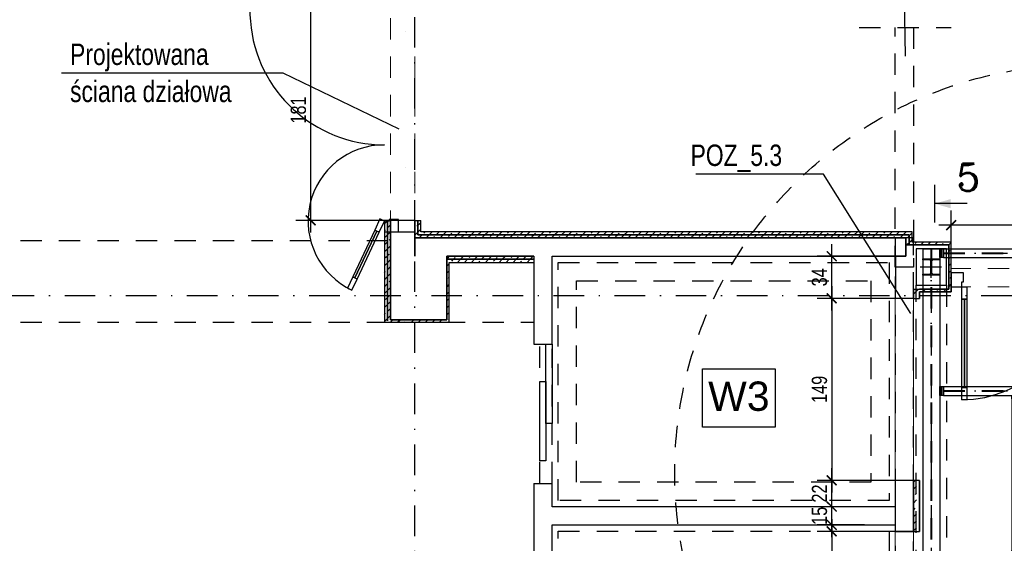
# Model space of a CAD drawing. Header units: metres. Extents: x -1979 to 4221, y -1333 to 1683.
# Tile 7 of 17: x -408 to 397, y 115 to 544. Entities that reach past the tile are written whole.
import ezdxf
from ezdxf.enums import TextEntityAlignment as Align

# ---------------------------------------------------------------- set-up
doc = ezdxf.new("R2010")
doc.units = ezdxf.units.M
doc.header["$LTSCALE"] = 50
doc.header["$MEASUREMENT"] = 0
for name, pattern in [('DO', [1, 0.5, -0.24, 0.02, -0.24]), ('DP', [0.63, 0.35, -0.28]), ('MO', [0.7, 0.35, -0.17, 0.01, -0.17])]:
    doc.linetypes.add(name, pattern=pattern)
for name, color, linetype in [('A_opis', 7, 'Continuous'), ('A_ściany', 7, 'Continuous'), ('A_ściany proj', 7, 'Continuous'), ('BS_lpd', 1, 'DP'), ('BS_odn', 1, 'Continuous'), ('BS_osm', 1, 'MO'), ('BS_prg', 3, 'Continuous'), ('BS_txc', 1, 'Continuous'), ('BZ_odn', 1, 'Continuous'), ('BZ_osd', 1, 'DO'), ('BZ_txg', 3, 'Continuous'), ('BZ_txs', 2, 'Continuous'), ('BZ_wis', 2, 'Continuous'), ('BZ_wym', 1, 'Continuous'), ('K3_projektowane nadproza', 150, 'DP'), ('k3_projektowane sciany', 2, 'Continuous'), ('k3_sciany istn', 1, 'DP')]:
    doc.layers.add(name, color=color, linetype=linetype)
doc.layers.add('OTWORY', color=6, linetype='Continuous', lineweight=30)
doc.styles.add('BIKTS', font='bikromsw.shx', dxfattribs={"width": 0.85})
doc.styles.add('BIKWYM', font='bikromsw.shx', dxfattribs={"width": 0.8})
doc.styles.add('GENERATED_STYLE_1', font='arial.ttf')
doc.styles.add('ROMANC', font='ROMANC.SHX', dxfattribs={"width": 0.9})
doc.dimstyles.new('BS_BGR_50', dxfattribs={"dimscale": 0.5, "dimtxt": 25, "dimasz": 1.666667, "dimexe": 0, "dimexo": 0, "dimgap": 0, "dimtad": 0, "dimdec": 1, "dimrnd": 0.5, "dimzin": 9, "dimdsep": 46, "dimtxsty": 'BIKWYM', "dimblk": 'NONE', "dimcen": 0, "dimse1": 1, "dimse2": 1, "dimclrd": 256, "dimclre": 256, "dimclrt": 7, "dimadec": 0, "dimazin": 0, "dimtfac": 0.033333, "dimtdec": 1, "dimtmove": 0, "dimatfit": 3, "dimldrblk": 'NONE', "dimfxl": 1, "dimtvp": 0.8, "dimtolj": 1, "dimarcsym": 0})
doc.dimstyles.new('BZ_BGR_50', dxfattribs={"dimscale": 0.5, "dimtxt": 25, "dimasz": 1.666667, "dimexe": 0, "dimexo": 0, "dimgap": 0, "dimtad": 0, "dimdec": 1, "dimrnd": 0.5, "dimzin": 9, "dimdsep": 46, "dimtxsty": 'BIKWYM', "dimblk": 'NONE', "dimcen": 0, "dimse1": 1, "dimse2": 1, "dimclrd": 256, "dimclre": 256, "dimclrt": 7, "dimadec": 0, "dimazin": 0, "dimtfac": 0.033333, "dimtdec": 1, "dimtmove": 0, "dimatfit": 3, "dimldrblk": 'NONE', "dimfxl": 1, "dimtvp": 0.8, "dimtolj": 1, "dimarcsym": 0})
doc.dimstyles.new('BZ_BGR_50_25', dxfattribs={"dimscale": 0.5, "dimtxt": 25, "dimasz": 1.666667, "dimexe": 0, "dimexo": 0, "dimgap": 0, "dimtad": 0, "dimdec": 1, "dimlfac": 0.5, "dimrnd": 0.5, "dimzin": 9, "dimdsep": 46, "dimtxsty": 'BIKWYM', "dimblk": 'NONE', "dimcen": 0, "dimse1": 1, "dimse2": 1, "dimclrd": 256, "dimclre": 256, "dimclrt": 7, "dimadec": 0, "dimazin": 0, "dimtfac": 0.033333, "dimtdec": 1, "dimtmove": 0, "dimatfit": 3, "dimldrblk": 'NONE', "dimfxl": 1, "dimtvp": 0.8, "dimtolj": 1, "dimarcsym": 0})
doc.dimstyles.new('BZ_KP_50', dxfattribs={"dimscale": 0.5, "dimtxt": 25, "dimasz": 16, "dimexe": 24, "dimexo": 0, "dimgap": 0, "dimtad": 0, "dimdec": 1, "dimrnd": 0.5, "dimzin": 9, "dimdsep": 46, "dimtxsty": 'BIKWYM', "dimblk": 'ARCHTICK', "dimblk1": 'ARCHTICK', "dimblk2": 'WYM-KP', "dimcen": 0, "dimdle": 20, "dimclrd": 256, "dimclre": 256, "dimclrt": 7, "dimadec": 0, "dimazin": 0, "dimtfac": 0.033333, "dimtdec": 1, "dimtmove": 0, "dimatfit": 3, "dimfxl": 1, "dimtvp": 0.8, "dimtfillclr": 256, "dimtolj": 1, "dimarcsym": 0})
pattern_1 = [(45, (-17837.8374, -4133.229), (-5.7024626, 5.7024626), []), (45, (-17832.135, -4133.229), (-5.7024626, 5.7024626), [4.0323, -2.0161])]
pattern_2 = [(45, (-17837.8374, -4133.229), (-5.7024626, 5.7024626), []), (45, (-17832.135, -4133.229), (-5.7024626, 5.7024626), [4.0323, -2.0161])]

# ---------------------------------------------------------------- blocks, each defined once
blk = doc.blocks.new('ARROWHEAD_4')
at = {"color": 0, "linetype": 'Continuous', "lineweight": 0}
blk.add_line((0, 0), (-1, 0), dxfattribs=at)
at = {"color": 0, "linetype": 'Continuous', "lineweight": 0, "flags": 128}
blk.add_lwpolyline([(-1, 0.2679), (0, 0), (-1, -0.2679)], close=True, dxfattribs=at)
blk = doc.blocks.new('_ArchTick')
at = {"color": 0, "linetype": 'ByBlock', "const_width": 0.15}
blk.add_lwpolyline([(-0.5, -0.5), (0.5, 0.5)], dxfattribs=at)
blk = doc.blocks.new('*D214')
at = {"layer": 'BZ_wym', "lineweight": -2}
for p, q in [((353.98, 361.42), (353.98, 387.51)), ((558.98, 339.97), (558.98, 387.51)), ((568.98, 375.51), (343.98, 375.51))]:
    blk.add_line(p, q, dxfattribs=at)
at = {"layer": 'DEFPOINTS', "color": 0}
for p in [(353.98, 375.51), (353.98, 361.42), (558.98, 339.97)]:
    blk.add_point(p, dxfattribs=at)
at = {"layer": 'BZ_wym', "lineweight": -2, "xscale": 8, "yscale": 8, "zscale": 8, "rotation": 180}
blk.add_blockref('_ArchTick', (353.98, 375.51), dxfattribs=at)
at = {"layer": 'BZ_wym', "lineweight": -2, "xscale": 8, "yscale": 8, "zscale": 8}
blk.add_blockref('_ArchTick', (558.98, 375.51), dxfattribs=at)
at = {"layer": 'BZ_wym', "color": 7, "insert": (456.48, 385.51), "char_height": 12.5, "attachment_point": 5, "style": 'BIKWYM'}
blk.add_mtext('\\A1;205', dxfattribs=at)
blk = doc.blocks.new('WYM-KP')
blk.add_hatch(color=256).paths.add_polyline_path([(-3, 0, 1), (3, 0, 1)])
blk.add_circle((0, 0), 3)
blk = doc.blocks.new('_None')
blk = doc.blocks.new('*D218')
at = {"layer": 'BZ_wym', "lineweight": -2}
for p, q in [((-170.18, 570.02), (-170.18, 369.41)), ((-109.87, 560.02), (-182.18, 560.02)), ((-109.87, 379.41), (-182.18, 379.41))]:
    blk.add_line(p, q, dxfattribs=at)
at = {"layer": 'DEFPOINTS', "color": 0}
for p in [(-109.87, 560.02), (-170.18, 379.41), (-109.87, 379.41)]:
    blk.add_point(p, dxfattribs=at)
at = {"layer": 'BZ_wym', "lineweight": -2, "xscale": 8, "yscale": 8, "zscale": 8}
for p, rotation in [((-170.18, 560.02), 90), ((-170.18, 379.41), 270)]:
    blk.add_blockref('_ArchTick', p, dxfattribs=dict(at, rotation=rotation))
at = {"layer": 'BZ_wym', "color": 7, "insert": (-180.18, 469.72), "char_height": 12.5, "attachment_point": 5, "rotation": 90, "style": 'BIKWYM'}
blk.add_mtext('\\A1;181', dxfattribs=at)
blk = doc.blocks.new('ST2')
blk.add_line((13.77, 0), (0, 0))
blk.add_solid([(6.84, -1.95), (6.84, 1.95), (0, 0)])
blk = doc.blocks.new('eprzv')
blk.add_line((47.9, 0), (-47.9, 0))
at = {"xscale": 6, "yscale": 6, "zscale": 6, "rotation": 270}
blk.add_blockref('ST2', (0, 0), dxfattribs=at)
at = {"style": 'ROMANC'}
blk.add_attdef('PRZ', text='', height=70, rotation=270, dxfattribs=at).set_placement((32.1, -86), align=Align.CENTER)
blk = doc.blocks.new('*D287')
at = {"layer": 'BZ_wym', "lineweight": -2}
for p, q in [((256.2, 305.52), (256.2, 360.02)), ((308.28, 350.02), (244.2, 350.02)), ((308.18, 315.52), (244.2, 315.52))]:
    blk.add_line(p, q, dxfattribs=at)
at = {"layer": 'DEFPOINTS', "color": 0}
for p in [(256.2, 350.02), (308.28, 350.02), (308.18, 315.52)]:
    blk.add_point(p, dxfattribs=at)
at = {"layer": 'BZ_wym', "lineweight": -2, "xscale": 8, "yscale": 8, "zscale": 8}
for p, rotation in [((256.2, 350.02), 90), ((256.2, 315.52), 270)]:
    blk.add_blockref('_ArchTick', p, dxfattribs=dict(at, rotation=rotation))
at = {"layer": 'BZ_wym', "color": 7, "insert": (246.2, 332.77), "char_height": 12.5, "attachment_point": 5, "rotation": 90, "style": 'BIKWYM'}
blk.add_mtext('\\A1;34', dxfattribs=at)
blk = doc.blocks.new('*D288')
at = {"layer": 'BZ_wym', "lineweight": -2}
for p, q in [((256.2, 325.52), (256.2, 156.52)), ((308.18, 315.52), (244.2, 315.52)), ((308.18, 166.52), (244.2, 166.52))]:
    blk.add_line(p, q, dxfattribs=at)
at = {"layer": 'DEFPOINTS', "color": 0}
for p in [(308.18, 315.52), (256.2, 166.52), (308.18, 166.52)]:
    blk.add_point(p, dxfattribs=at)
at = {"layer": 'BZ_wym', "lineweight": -2, "xscale": 8, "yscale": 8, "zscale": 8}
for p, rotation in [((256.2, 315.52), 90), ((256.2, 166.52), 270)]:
    blk.add_blockref('_ArchTick', p, dxfattribs=dict(at, rotation=rotation))
at = {"layer": 'BZ_wym', "color": 7, "insert": (246.2, 241.02), "char_height": 12.5, "attachment_point": 5, "rotation": 90, "style": 'BIKWYM'}
blk.add_mtext('\\A1;149', dxfattribs=at)
blk = doc.blocks.new('*D289')
at = {"layer": 'BZ_wym', "lineweight": -2}
for p, q in [((256.2, 135.02), (256.2, 176.52)), ((308.18, 166.52), (244.2, 166.52)), ((283.02, 145.02), (244.2, 145.02))]:
    blk.add_line(p, q, dxfattribs=at)
at = {"layer": 'DEFPOINTS', "color": 0}
for p in [(256.2, 166.52), (308.18, 166.52), (283.02, 145.02)]:
    blk.add_point(p, dxfattribs=at)
at = {"layer": 'BZ_wym', "lineweight": -2, "xscale": 8, "yscale": 8, "zscale": 8}
for p, rotation in [((256.2, 166.52), 90), ((256.2, 145.02), 270)]:
    blk.add_blockref('_ArchTick', p, dxfattribs=dict(at, rotation=rotation))
at = {"layer": 'BZ_wym', "color": 7, "insert": (246.2, 155.77), "char_height": 12.5, "attachment_point": 5, "rotation": 90, "style": 'BIKWYM'}
blk.add_mtext('\\A1;22', dxfattribs=at)
blk = doc.blocks.new('*D290')
at = {"layer": 'BZ_wym', "lineweight": -2}
for p, q in [((256.2, 120.02), (256.2, 155.02)), ((283.02, 145.02), (244.2, 145.02)), ((283.02, 130.02), (244.2, 130.02))]:
    blk.add_line(p, q, dxfattribs=at)
at = {"layer": 'DEFPOINTS', "color": 0}
for p in [(256.2, 145.02), (283.02, 145.02), (283.02, 130.02)]:
    blk.add_point(p, dxfattribs=at)
at = {"layer": 'BZ_wym', "lineweight": -2, "xscale": 8, "yscale": 8, "zscale": 8}
for p, rotation in [((256.2, 145.02), 90), ((256.2, 130.02), 270)]:
    blk.add_blockref('_ArchTick', p, dxfattribs=dict(at, rotation=rotation))
at = {"layer": 'BZ_wym', "color": 7, "insert": (246.2, 137.52), "char_height": 12.5, "attachment_point": 5, "rotation": 90, "style": 'BIKWYM'}
blk.add_mtext('\\A1;15', dxfattribs=at)
blk = doc.blocks.new('*D291')
at = {"layer": 'BZ_wym', "lineweight": -2}
for p, q in [((256.2, 130.02), (256.2, 138.02)), ((283.02, 130.02), (244.2, 130.02)), ((256.2, 130.02), (256.2, 124.82)), ((308.18, 124.82), (244.2, 124.82)), ((256.2, 124.82), (256.2, 110.15))]:
    blk.add_line(p, q, dxfattribs=at)
at = {"layer": 'DEFPOINTS', "color": 0}
for p in [(283.02, 130.02), (256.2, 124.82), (308.18, 124.82)]:
    blk.add_point(p, dxfattribs=at)
at = {"layer": 'BZ_wym', "lineweight": -2, "xscale": 8, "yscale": 8, "zscale": 8}
for p, rotation in [((256.2, 130.02), 270), ((256.2, 124.82), 90)]:
    blk.add_blockref('_ArchTick', p, dxfattribs=dict(at, rotation=rotation))
at = {"layer": 'BZ_wym', "color": 7, "insert": (246.2, 105.49), "char_height": 12.5, "attachment_point": 5, "rotation": 90, "style": 'BIKWYM'}
blk.add_mtext('\\A1;5', dxfattribs=at)
blk = doc.blocks.new('*D292')
at = {"layer": 'BZ_wym', "lineweight": -2}
for p, q in [((256.2, 134.82), (256.2, -34.18)), ((308.18, 124.82), (244.2, 124.82)), ((308.18, -24.18), (244.2, -24.18))]:
    blk.add_line(p, q, dxfattribs=at)
at = {"layer": 'DEFPOINTS', "color": 0}
for p in [(308.18, 124.82), (256.2, -24.18), (308.18, -24.18)]:
    blk.add_point(p, dxfattribs=at)
at = {"layer": 'BZ_wym', "lineweight": -2, "xscale": 8, "yscale": 8, "zscale": 8}
for p, rotation in [((256.2, 124.82), 90), ((256.2, -24.18), 270)]:
    blk.add_blockref('_ArchTick', p, dxfattribs=dict(at, rotation=rotation))
at = {"layer": 'BZ_wym', "color": 7, "insert": (246.2, 50.32), "char_height": 12.5, "attachment_point": 5, "rotation": 90, "style": 'BIKWYM'}
blk.add_mtext('\\A1;149', dxfattribs=at)
blk = doc.blocks.new('R7')
at = {"layer": 'k3_sciany istn', "color": 9, "linetype": 'Continuous', "flags": 128}
for points in [[(983.92, 455.53), (983.92, 425.53), (1008.92, 425.53), (1008.92, 455.53), (983.92, 455.53)], [(983.92, 65.53), (983.92, 35.53), (1008.92, 35.53), (1008.92, 65.53), (983.92, 65.53)]]:
    blk.add_lwpolyline(points, dxfattribs=at)
at = {"layer": 'k3_sciany istn', "color": 9, "linetype": 'DP'}
blk.add_lwpolyline([(983.92, 425.53), (1008.92, 425.53), (1008.92, 65.53), (983.92, 65.53)], close=True, dxfattribs=at)
blk = doc.blocks.new('konstrukcja stalowa')
at = {"layer": 'BS_lpd'}
for p, q in [((402.14, 306.67), (402.14, -113.33)), ((402.69, 306.67), (402.69, -113.33)), ((645.44, 306.67), (645.44, -113.33)), ((645.99, 306.67), (645.99, -113.33)), ((412.32, 303.25), (635.82, 303.25)), ((412.32, 302.78), (635.82, 302.78)), ((412.32, 190.45, 2294.2), (635.82, 190.45, 2294.2)), ((412.32, 189.98, 2294.2), (635.82, 189.98, 2294.2)), ((471.45, 183.67, 2420.7), (471.45, 59.47, 2420.7)), ((471.89, 183.67, 2420.7), (471.89, 59.47, 2420.7)), ((587.85, 183.67, 2420.7), (587.85, 59.47, 2420.7)), ((588.29, 183.67, 2420.7), (588.29, 59.47, 2420.7)), ((412.32, 53.15, 2294.2), (635.82, 53.15, 2294.2)), ((412.32, 52.68, 2294.2), (635.82, 52.68, 2294.2)), ((412.32, -26.1, 2167.7), (635.82, -26.1, 2167.7)), ((412.32, -26.57, 2167.7), (635.82, -26.57, 2167.7)), ((412.32, -109.45), (635.82, -109.45)), ((412.32, -109.92), (635.82, -109.92))]:
    blk.add_line(p, q, dxfattribs=at)
at = {"layer": 'BS_osm'}
for p, q in [((402.42, 306.67), (402.42, -113.33)), ((645.72, 306.67), (645.72, -113.33)), ((402.42, 282.93), (402.42, 300.41)), ((412.32, 303.02), (635.82, 303.02)), ((393.22, 291.67), (411.62, 291.67)), ((645.72, 259.23), (645.72, 276.71)), ((636.52, 267.97), (654.92, 267.97)), ((412.32, 190.22, 2294.2), (635.82, 190.22, 2294.2)), ((471.67, 183.67, 2420.7), (471.67, 59.47, 2420.7)), ((588.07, 183.67, 2420.7), (588.07, 59.47, 2420.7)), ((412.32, 52.92, 2294.2), (635.82, 52.92, 2294.2)), ((412.32, -26.33, 2167.7), (635.82, -26.33, 2167.7)), ((645.72, -100.77), (645.72, -83.29)), ((402.42, -107.07), (402.42, -90.54)), ((402.42, -105.98), (402.42, -91.63)), ((636.52, -92.03), (654.92, -92.03)), ((393.22, -98.33), (411.62, -98.33)), ((394.37, -98.33), (410.47, -98.33)), ((412.32, -109.68), (635.82, -109.68))]:
    blk.add_line(p, q, dxfattribs=at)
at = {"layer": 'BS_prg'}
for p, q in [((395.42, 306.67), (395.42, -113.33)), ((395.42, 306.67), (409.42, 306.67)), ((409.42, 306.67), (409.42, -113.33)), ((412.32, 306.67), (635.82, 306.67)), ((638.72, 306.67), (638.72, -113.33)), ((638.72, 306.67), (652.72, 306.67)), ((652.72, 306.67), (652.72, -113.33)), ((412.32, 299.37), (635.82, 299.37)), ((412.32, 193.87, 2294.2), (635.82, 193.87, 2294.2)), ((412.32, 186.57, 2294.2), (635.82, 186.57, 2294.2)), ((468.47, 183.67, 2420.7), (468.47, 59.47, 2420.7)), ((468.47, 183.67, 2420.7), (474.87, 183.67, 2420.7)), ((474.87, 183.67, 2420.7), (474.87, 59.47, 2420.7)), ((584.87, 183.67, 2420.7), (584.87, 59.47, 2420.7)), ((584.87, 183.67, 2420.7), (591.27, 183.67, 2420.7)), ((591.27, 183.67, 2420.7), (591.27, 59.47, 2420.7)), ((412.32, 56.57, 2294.2), (635.82, 56.57, 2294.2)), ((468.47, 59.47, 2420.7), (474.87, 59.47, 2420.7)), ((468.47, 56.57, 2420.7), (474.87, 56.57, 2420.7)), ((584.87, 59.47, 2420.7), (591.27, 59.47, 2420.7)), ((584.87, 56.57, 2420.7), (591.27, 56.57, 2420.7)), ((412.32, 49.27, 2294.2), (635.82, 49.27, 2294.2)), ((412.32, -22.68, 2167.7), (635.82, -22.68, 2167.7)), ((412.32, -29.98, 2167.7), (635.82, -29.98, 2167.7)), ((412.32, -106.03), (635.82, -106.03)), ((395.42, -113.33), (409.42, -113.33)), ((412.32, -113.33), (635.82, -113.33)), ((638.72, -113.33), (652.72, -113.33))]:
    blk.add_line(p, q, dxfattribs=at)
for points in [[(410.62, 299.37), (409.42, 299.37), (409.42, 306.67), (410.62, 306.67), (410.62, 299.37)], [(410.62, 306.67), (410.82, 306.67), (410.82, 299.37), (410.62, 299.37), (410.62, 306.67)], [(410.82, 306.67), (411.12, 306.67), (411.12, 299.37), (410.82, 299.37), (410.82, 306.67)], [(412.32, 299.37), (411.12, 299.37), (411.12, 306.67), (412.32, 306.67), (412.32, 299.37)], [(637.02, 299.37), (635.82, 299.37), (635.82, 306.67), (637.02, 306.67), (637.02, 299.37)], [(637.02, 306.67), (637.22, 306.67), (637.22, 299.37), (637.02, 299.37), (637.02, 306.67)], [(637.22, 306.67), (637.52, 306.67), (637.52, 299.37), (637.22, 299.37), (637.22, 306.67)], [(638.72, 299.37), (637.52, 299.37), (637.52, 306.67), (638.72, 306.67), (638.72, 299.37)], [(410.62, -113.33), (409.42, -113.33), (409.42, -106.03), (410.62, -106.03), (410.62, -113.33)], [(410.62, -106.03), (410.82, -106.03), (410.82, -113.33), (410.62, -113.33), (410.62, -106.03)], [(410.82, -106.03), (411.12, -106.03), (411.12, -113.33), (410.82, -113.33), (410.82, -106.03)], [(412.32, -113.33), (411.12, -113.33), (411.12, -106.03), (412.32, -106.03), (412.32, -113.33)], [(637.02, -113.33), (635.82, -113.33), (635.82, -106.03), (637.02, -106.03), (637.02, -113.33)], [(637.02, -106.03), (637.22, -106.03), (637.22, -113.33), (637.02, -113.33), (637.02, -106.03)], [(637.22, -106.03), (637.52, -106.03), (637.52, -113.33), (637.22, -113.33), (637.22, -106.03)], [(638.72, -113.33), (637.52, -113.33), (637.52, -106.03), (638.72, -106.03), (638.72, -113.33)]]:
    blk.add_lwpolyline(points, dxfattribs=at)
for points in [[(395.42, 298.32), (409.42, 298.32), (409.42, 297.47), (409.42, 297.47), (403.89, 297.47, 0.414214), (402.69, 296.27), (402.69, 287.07, 0.414214), (403.89, 285.87), (409.42, 285.87), (409.42, 285.02), (395.42, 285.02), (395.42, 285.87), (400.94, 285.87, 0.414214), (402.14, 287.07), (402.14, 296.27, 0.414214), (400.94, 297.47), (395.42, 297.47)], [(638.72, 274.62), (652.72, 274.62), (652.72, 273.77), (652.72, 273.77), (647.19, 273.77, 0.414214), (645.99, 272.57), (645.99, 263.37, 0.414214), (647.19, 262.17), (652.72, 262.17), (652.72, 261.32), (638.72, 261.32), (638.72, 262.17), (644.24, 262.17, 0.414214), (645.44, 263.37), (645.44, 272.57, 0.414214), (644.24, 273.77), (638.72, 273.77)], [(638.72, -85.38), (652.72, -85.38), (652.72, -86.23), (652.72, -86.23), (647.19, -86.23, 0.414214), (645.99, -87.43), (645.99, -96.63, 0.414214), (647.19, -97.83), (652.72, -97.83), (652.72, -98.68), (638.72, -98.68), (638.72, -97.83), (644.24, -97.83, 0.414214), (645.44, -96.63), (645.44, -87.43, 0.414214), (644.24, -86.23), (638.72, -86.23)], [(395.42, -91.68), (409.42, -91.68), (409.42, -92.53), (409.42, -92.53), (403.89, -92.53, 0.414214), (402.69, -93.73), (402.69, -102.93, 0.414214), (403.89, -104.13), (409.42, -104.13), (409.42, -104.98), (395.42, -104.98), (395.42, -104.13), (400.94, -104.13, 0.414214), (402.14, -102.93), (402.14, -93.73, 0.414214), (400.94, -92.53), (395.42, -92.53)]]:
    blk.add_lwpolyline(points, format="xyb", close=True, dxfattribs=at)
for points, elevation in [([(410.62, 186.57), (409.42, 186.57), (409.42, 193.87), (410.62, 193.87), (410.62, 186.57)], 2294.2), ([(410.62, 193.87), (410.82, 193.87), (410.82, 186.57), (410.62, 186.57), (410.62, 193.87)], 2294.2), ([(410.82, 193.87), (411.12, 193.87), (411.12, 186.57), (410.82, 186.57), (410.82, 193.87)], 2294.2), ([(412.32, 186.57), (411.12, 186.57), (411.12, 193.87), (412.32, 193.87), (412.32, 186.57)], 2294.2), ([(637.02, 186.57), (635.82, 186.57), (635.82, 193.87), (637.02, 193.87), (637.02, 186.57)], 2294.2), ([(637.02, 193.87), (637.22, 193.87), (637.22, 186.57), (637.02, 186.57), (637.02, 193.87)], 2294.2), ([(637.22, 193.87), (637.52, 193.87), (637.52, 186.57), (637.22, 186.57), (637.22, 193.87)], 2294.2), ([(638.72, 186.57), (637.52, 186.57), (637.52, 193.87), (638.72, 193.87), (638.72, 186.57)], 2294.2), ([(474.87, 186.57), (474.87, 185.37), (468.47, 185.37), (468.47, 186.57), (474.87, 186.57)], 2420.7), ([(468.47, 185.07), (468.47, 185.37), (474.87, 185.37), (474.87, 185.07), (468.47, 185.07)], 2420.7), ([(591.27, 186.57), (591.27, 185.37), (584.87, 185.37), (584.87, 186.57), (591.27, 186.57)], 2420.7), ([(584.87, 185.07), (584.87, 185.37), (591.27, 185.37), (591.27, 185.07), (584.87, 185.07)], 2420.7), ([(468.47, 184.87), (468.47, 185.07), (474.87, 185.07), (474.87, 184.87), (468.47, 184.87)], 2420.7), ([(474.87, 184.87), (474.87, 183.67), (468.47, 183.67), (468.47, 184.87), (474.87, 184.87)], 2420.7), ([(584.87, 184.87), (584.87, 185.07), (591.27, 185.07), (591.27, 184.87), (584.87, 184.87)], 2420.7), ([(591.27, 184.87), (591.27, 183.67), (584.87, 183.67), (584.87, 184.87), (591.27, 184.87)], 2420.7), ([(410.62, 49.27), (409.42, 49.27), (409.42, 56.57), (410.62, 56.57), (410.62, 49.27)], 2294.2), ([(410.62, 56.57), (410.82, 56.57), (410.82, 49.27), (410.62, 49.27), (410.62, 56.57)], 2294.2), ([(410.82, 56.57), (411.12, 56.57), (411.12, 49.27), (410.82, 49.27), (410.82, 56.57)], 2294.2), ([(412.32, 49.27), (411.12, 49.27), (411.12, 56.57), (412.32, 56.57), (412.32, 49.27)], 2294.2), ([(474.87, 59.47), (474.87, 58.27), (468.47, 58.27), (468.47, 59.47), (474.87, 59.47)], 2420.7), ([(468.47, 57.97), (468.47, 58.27), (474.87, 58.27), (474.87, 57.97), (468.47, 57.97)], 2420.7), ([(468.47, 57.77), (468.47, 57.97), (474.87, 57.97), (474.87, 57.77), (468.47, 57.77)], 2420.7), ([(474.87, 57.77), (474.87, 56.57), (468.47, 56.57), (468.47, 57.77), (474.87, 57.77)], 2420.7), ([(591.27, 59.47), (591.27, 58.27), (584.87, 58.27), (584.87, 59.47), (591.27, 59.47)], 2420.7), ([(584.87, 57.97), (584.87, 58.27), (591.27, 58.27), (591.27, 57.97), (584.87, 57.97)], 2420.7), ([(584.87, 57.77), (584.87, 57.97), (591.27, 57.97), (591.27, 57.77), (584.87, 57.77)], 2420.7), ([(591.27, 57.77), (591.27, 56.57), (584.87, 56.57), (584.87, 57.77), (591.27, 57.77)], 2420.7), ([(637.02, 49.27), (635.82, 49.27), (635.82, 56.57), (637.02, 56.57), (637.02, 49.27)], 2294.2), ([(637.02, 56.57), (637.22, 56.57), (637.22, 49.27), (637.02, 49.27), (637.02, 56.57)], 2294.2), ([(637.22, 56.57), (637.52, 56.57), (637.52, 49.27), (637.22, 49.27), (637.22, 56.57)], 2294.2), ([(638.72, 49.27), (637.52, 49.27), (637.52, 56.57), (638.72, 56.57), (638.72, 49.27)], 2294.2), ([(410.62, -29.98), (409.42, -29.98), (409.42, -22.68), (410.62, -22.68), (410.62, -29.98)], 2167.7), ([(410.62, -22.68), (410.82, -22.68), (410.82, -29.98), (410.62, -29.98), (410.62, -22.68)], 2167.7), ([(410.82, -22.68), (411.12, -22.68), (411.12, -29.98), (410.82, -29.98), (410.82, -22.68)], 2167.7), ([(412.32, -29.98), (411.12, -29.98), (411.12, -22.68), (412.32, -22.68), (412.32, -29.98)], 2167.7), ([(637.02, -29.98), (635.82, -29.98), (635.82, -22.68), (637.02, -22.68), (637.02, -29.98)], 2167.7), ([(637.02, -22.68), (637.22, -22.68), (637.22, -29.98), (637.02, -29.98), (637.02, -22.68)], 2167.7), ([(637.22, -22.68), (637.52, -22.68), (637.52, -29.98), (637.22, -29.98), (637.22, -22.68)], 2167.7), ([(638.72, -29.98), (637.52, -29.98), (637.52, -22.68), (638.72, -22.68), (638.72, -29.98)], 2167.7)]:
    blk.add_lwpolyline(points, dxfattribs=dict(at, elevation=elevation))
at = {"layer": 'OTWORY', "color": 6, "elevation": 2294.2}
blk.add_lwpolyline([(584.87, 186.57), (474.87, 186.57), (474.87, 56.57), (584.87, 56.57), (584.87, 186.57)], dxfattribs=at)

msp = doc.modelspace()

# ---------------------------------------------------------------- hatches: boundary and pattern name
at = {"layer": 'A_ściany proj', "linetype": 'Continuous', "lineweight": 13}
h = msp.add_hatch(dxfattribs=at)
h.set_pattern_fill('FP_65', color=1, scale=100, style=0, pattern_type=2)
h.set_pattern_definition(pattern_1)
h.paths.add_polyline_path([(321.976, 361.419), (319.476, 360.419), (319.476, 359.419), (321.976, 359.419)])
h = msp.add_hatch(dxfattribs=at)
h.set_pattern_fill('FP_65', color=1, scale=100, style=0, pattern_type=2)
h.set_pattern_definition(pattern_2)
h.paths.add_polyline_path([(-58.866, 347.519), (-58.866, 345.019), (-56.866, 345.019), (-57.866, 347.519)])
h = msp.add_hatch(dxfattribs=at)
h.set_pattern_fill('FP_65', color=1, scale=100, style=0, pattern_type=2)
h.set_pattern_definition(pattern_2)
h.paths.add_polyline_path([(-57.866, 347.519), (-56.866, 345.019), (-56.866, 347.519)])
h = msp.add_hatch(dxfattribs=at)
h.set_pattern_fill('FP_65', color=1, scale=100, style=0, pattern_type=2)
h.set_pattern_definition(pattern_1)
h.paths.add_polyline_path([(325.676, 323.019), (323.176, 323.019), (325.676, 322.019)])
h = msp.add_hatch(dxfattribs=at)
h.set_pattern_fill('FP_65', color=1, scale=100, style=0, pattern_type=2)
h.set_pattern_definition(pattern_2)
h.paths.add_polyline_path([(-107.366, 297.019), (-109.866, 296.019), (-107.366, 296.019)])
h = msp.add_hatch(dxfattribs=at)
h.set_pattern_fill('FP_65', color=1, scale=100, style=0, pattern_type=2)
h.set_pattern_definition(pattern_2)
h.paths.add_polyline_path([(-104.866, 298.019), (-107.366, 297.019), (-107.366, 296.019), (-104.866, 296.019)])
h = msp.add_hatch(dxfattribs=at)
h.set_pattern_fill('FP_65', color=1, scale=100, style=0, pattern_type=2)
h.set_pattern_definition(pattern_2)
h.paths.add_polyline_path([(-107.366, 297.019), (-104.866, 298.019), (-107.366, 298.019)])
at = {"layer": 'k3_sciany istn', "linetype": 'Continuous'}
h = msp.add_hatch(dxfattribs=at)
h.set_pattern_fill('FP_65', color=256, scale=100, style=0, pattern_type=2)
h.set_pattern_definition(pattern_2)
h.paths.add_polyline_path([(-109.866, 379.412), (-109.866, 296.019), (-107.366, 297.019), (-107.366, 379.412)])
h = msp.add_hatch(dxfattribs=at)
h.set_pattern_fill('FP_65', color=256, scale=100, style=0, pattern_type=2)
h.set_pattern_definition(pattern_2)
h.paths.add_polyline_path([(-104.866, 298.019), (-104.866, 379.412), (-107.366, 379.412), (-107.366, 298.019)])
h = msp.add_hatch(dxfattribs=at)
h.set_pattern_fill('FP_65', color=256, scale=100, style=0, pattern_type=2)
h.set_pattern_definition(pattern_1)
h.paths.add_polyline_path([(-84.916, 379.412), (-84.916, 365.019), (-82.416, 367.519), (-82.416, 379.412)])
h = msp.add_hatch(dxfattribs=at)
h.set_pattern_fill('FP_65', color=256, scale=100, style=0, pattern_type=2)
h.set_pattern_definition(pattern_1)
h.paths.add_polyline_path([(-79.916, 370.019), (-79.916, 379.412), (-82.416, 379.412), (-82.416, 367.519)])
h = msp.add_hatch(dxfattribs=at)
h.set_pattern_fill('FP_65', color=256, scale=100, style=0, pattern_type=2)
h.set_pattern_definition(pattern_1)
h.paths.add_polyline_path([(-84.916, 365.019), (316.976, 365.019), (319.476, 367.519), (-82.416, 367.519)])
h = msp.add_hatch(dxfattribs=at)
h.set_pattern_fill('FP_65', color=256, scale=100, style=0, pattern_type=2)
h.set_pattern_definition(pattern_1)
h.paths.add_polyline_path([(321.976, 370.019), (-79.916, 370.019), (-82.416, 367.519), (319.476, 367.519)])
h = msp.add_hatch(dxfattribs=at)
h.set_pattern_fill('FP_65', color=256, scale=100, style=0, pattern_type=2)
h.set_pattern_definition(pattern_1)
h.paths.add_polyline_path([(316.976, 365.019), (316.976, 359.419), (319.476, 360.419), (319.476, 367.519)])
h = msp.add_hatch(dxfattribs=at)
h.set_pattern_fill('FP_65', color=256, scale=100, style=0, pattern_type=2)
h.set_pattern_definition(pattern_1)
h.paths.add_polyline_path([(321.976, 361.419), (321.976, 370.019), (319.476, 367.519), (319.476, 361.419)])
h = msp.add_hatch(dxfattribs=at)
h.set_pattern_fill('FP_65', color=256, scale=100, style=0, pattern_type=2)
h.set_pattern_definition(pattern_1)
h.paths.add_polyline_path([(316.976, 359.419), (319.476, 359.419), (319.476, 360.419)])
h = msp.add_hatch(dxfattribs=at)
h.set_pattern_fill('FP_65', color=256, scale=100, style=0, pattern_type=2)
h.set_pattern_definition(pattern_1)
h.paths.add_polyline_path([(319.476, 360.419), (321.976, 361.419), (319.476, 361.419)])
h = msp.add_hatch(dxfattribs=at)
h.set_pattern_fill('FP_65', color=256, scale=100, style=0, pattern_type=2)
h.set_pattern_definition(pattern_1)
h.paths.add_polyline_path([(321.976, 359.419), (351.976, 359.419), (353.976, 361.419), (321.976, 361.419)])
h = msp.add_hatch(dxfattribs=at)
h.set_pattern_fill('FP_65', color=256, scale=100, style=0, pattern_type=2)
h.set_pattern_definition(pattern_1)
h.paths.add_polyline_path([(351.976, 359.419), (351.976, 323.019), (353.976, 321.019), (353.976, 361.419)])
h = msp.add_hatch(dxfattribs=at)
h.set_pattern_fill('FP_65', color=256, scale=100, style=0, pattern_type=2)
h.set_pattern_definition(pattern_2)
h.paths.add_polyline_path([(-58.866, 347.519), (-57.866, 347.519), (-58.866, 350.019)])
h = msp.add_hatch(dxfattribs=at)
h.set_pattern_fill('FP_65', color=256, scale=100, style=0, pattern_type=2)
h.set_pattern_definition(pattern_2)
h.paths.add_polyline_path([(12.384, 350.019), (-58.866, 350.019), (-57.866, 347.519), (12.384, 347.519)])
h = msp.add_hatch(dxfattribs=at)
h.set_pattern_fill('FP_65', color=256, scale=100, style=0, pattern_type=2)
h.set_pattern_definition(pattern_2)
h.paths.add_polyline_path([(-56.866, 345.019), (12.384, 345.019), (12.384, 347.519), (-56.866, 347.519)])
h = msp.add_hatch(dxfattribs=at)
h.set_pattern_fill('FP_65', color=256, scale=100, style=0, pattern_type=2)
h.set_pattern_definition(pattern_2)
h.paths.add_polyline_path([(-58.866, 345.019), (-58.866, 298.019), (-56.866, 296.019), (-56.866, 345.019)])
h = msp.add_hatch(dxfattribs=at)
h.set_pattern_fill('FP_65', color=256, scale=100, style=0, pattern_type=2)
h.set_pattern_definition(pattern_1)
h.paths.add_polyline_path([(323.176, 315.519), (325.676, 315.519), (325.676, 322.019), (323.176, 323.019)])
h.paths.add_polyline_path([(323.176, 124.819), (325.676, 124.819), (325.676, 166.519), (323.176, 166.519)])
h.paths.add_polyline_path([(325.676, -24.181), (323.176, -24.181), (323.176, -31.681), (325.676, -30.681)])
h = msp.add_hatch(dxfattribs=at)
h.set_pattern_fill('FP_65', color=256, scale=100, style=0, pattern_type=2)
h.set_pattern_definition(pattern_1)
h.paths.add_polyline_path([(325.676, 323.019), (325.676, 322.019), (328.176, 321.019), (328.176, 323.019)])
h = msp.add_hatch(dxfattribs=at)
h.set_pattern_fill('FP_65', color=256, scale=100, style=0, pattern_type=2)
h.set_pattern_definition(pattern_1)
h.paths.add_polyline_path([(328.176, 321.019), (353.976, 321.019), (351.976, 323.019), (328.176, 323.019)])
h = msp.add_hatch(dxfattribs=at)
h.set_pattern_fill('FP_65', color=256, scale=100, style=0, pattern_type=2)
h.set_pattern_definition(pattern_1)
h.paths.add_polyline_path([(328.176, 321.019), (325.676, 322.019), (325.676, 321.019)])
h = msp.add_hatch(dxfattribs=at)
h.set_pattern_fill('FP_65', color=256, scale=100, style=0, pattern_type=2)
h.set_pattern_definition(pattern_2)
h.paths.add_polyline_path([(-104.866, 296.019), (-56.866, 296.019), (-58.866, 298.019), (-104.866, 298.019)])

# ---------------------------------------------------------------- linework, layer by layer
at = {"layer": 'A_ściany', "color": 30, "linetype": 'Continuous', "lineweight": 13}
msp.add_line((-109.866, 378.819), (-109.866, 370.019), dxfattribs=at)
at = {"layer": 'A_ściany', "linetype": 'Continuous', "flags": 128}
for points in [[(-84.916, 350.019), (-84.916, 365.019)], [(-84.916, 365.019), (-84.916, 350.019)]]:
    msp.add_lwpolyline(points, dxfattribs=at)
at = {"layer": 'BS_txc', "linetype": 'DP'}
msp.add_circle((461.948, 172.795), 334.176, dxfattribs=at)
at = {"layer": 'BZ_osd'}
for p, q in [((-84.866, -479.16), (-84.866, 1354.61)), ((2553.595, 317.519), (-1590.424, 317.519))]:
    msp.add_line(p, q, dxfattribs=at)
at = {"layer": 'K3_projektowane nadproza', "color": 3, "linetype": 'DP'}
msp.add_lwpolyline([(323.176, 365.019), (308.176, 365.019), (308.177, -89.981), (323.177, -89.981)], close=True, dxfattribs=at)
at = {"layer": 'K3_projektowane nadproza', "linetype": 'DP', "const_width": 1, "elevation": 2133.499}
msp.add_lwpolyline([(323.176, 315.519), (308.176, 315.519), (308.176, 166.519), (323.176, 166.519)], close=True, dxfattribs=at)
at = {"layer": 'K3_projektowane nadproza', "linetype": 'DP', "const_width": 1}
msp.add_lwpolyline([(323.176, 124.819), (308.176, 124.819), (308.176, -24.181), (323.176, -24.181)], close=True, dxfattribs=at)
at = {"layer": 'k3_projektowane sciany', "linetype": 'DP', "lineweight": 5}
for p, q in [((-104.866, 370.019), (-104.866, 560.019)), ((-84.916, 370.019), (-84.916, 560.019)), ((558.976, 339.97), (353.976, 339.97)), ((558.976, 324.97), (353.976, 324.97))]:
    msp.add_line(p, q, dxfattribs=at)
at = {"layer": 'k3_projektowane sciany', "color": 252, "linetype": 'Continuous'}
for p, q in [((-113.488, 380.517), (-117.732, 371.462)), ((-114.111, 369.765), (-109.866, 378.819)), ((-109.866, 378.819), (-113.488, 380.517)), ((-105.866, 378.819), (-109.866, 378.819)), ((-98.366, 380.019), (-105.866, 380.019)), ((-105.866, 380.019), (-105.866, 378.819)), ((-98.366, 370.019), (-98.366, 380.019)), ((-117.732, 371.462), (-135.728, 333.071)), ((-115.921, 370.614), (-117.732, 371.462)), ((-117.732, 371.462), (-114.111, 369.765)), ((-115.921, 370.614), (-133.917, 332.222)), ((-133.917, 332.222), (-115.921, 370.614)), ((-133.917, 332.222), (-115.921, 370.614)), ((-132.106, 331.373), (-114.111, 369.765)), ((-114.111, 369.765), (-115.921, 370.614)), ((-109.866, 370.019), (-98.366, 370.019)), ((-104.866, 370.019), (-98.366, 370.019)), ((-104.866, 370.019), (-98.366, 370.019)), ((-135.728, 333.071), (-139.972, 324.016)), ((-136.35, 322.318), (-132.106, 331.373)), ((-135.728, 333.071), (-133.917, 332.222)), ((-132.106, 331.373), (-135.728, 333.071)), ((-133.917, 332.222), (-132.106, 331.373)), ((353.976, 324.97), (353.976, 336.47)), ((353.976, 336.47), (353.976, 324.97)), ((363.976, 336.47), (353.976, 336.47)), ((353.976, 324.97), (353.976, 336.47)), ((363.976, 328.97), (363.976, 336.47)), ((-139.972, 324.016), (-136.35, 322.318)), ((353.976, 324.97), (362.776, 324.97)), ((362.776, 324.97), (362.776, 328.97)), ((362.776, 328.97), (363.976, 328.97)), ((362.776, 314.97), (362.776, 324.97)), ((362.776, 324.97), (366.776, 324.97)), ((366.776, 324.97), (366.776, 314.97)), ((362.776, 314.97), (364.776, 314.97)), ((362.776, 242.57), (362.776, 314.97)), ((366.776, 314.97), (362.776, 314.97)), ((364.776, 314.97), (364.776, 242.57)), ((364.776, 314.97), (366.776, 314.97)), ((364.776, 242.57), (364.776, 314.97)), ((364.776, 242.57), (364.776, 314.97)), ((366.776, 314.97), (366.776, 242.57)), ((364.776, 242.57), (362.776, 242.57)), ((362.776, 232.57), (362.776, 242.57)), ((362.776, 242.57), (366.776, 242.57)), ((366.776, 242.57), (364.776, 242.57)), ((366.776, 242.57), (366.776, 232.57)), ((366.776, 232.57), (362.776, 232.57))]:
    msp.add_line(p, q, dxfattribs=at)
for centre, radius, start, end in [((-109.866, 551.219), 110, 99.271667, 270), ((-109.866, 378.819), 62.4, 90, 244.885976), ((362.776, 324.97), 92.4, 270, 0)]:
    msp.add_arc(centre, radius, start, end, dxfattribs=at)
msp.add_point((-104.866, 370.019), dxfattribs=at)
at = {"layer": 'k3_sciany istn', "linetype": 'Continuous'}
for p, q in [((-107.366, 297.019), (-107.366, 379.412)), ((-107.366, 379.412), (-107.366, 297.019)), ((-82.416, 379.412), (-82.416, 367.519)), ((-82.416, 367.519), (-82.416, 379.412)), ((-98.366, 370.019), (-84.916, 370.019)), ((-82.416, 367.519), (319.476, 367.519)), ((319.476, 367.519), (-82.416, 367.519)), ((319.476, 360.419), (319.476, 367.519)), ((319.476, 367.519), (319.476, 360.419)), ((319.476, 360.419), (319.476, 359.419)), ((-57.866, 347.519), (-58.866, 347.519)), ((12.384, 347.519), (-57.866, 347.519)), ((-57.866, 347.519), (12.384, 347.519)), ((353.976, 336.47), (353.976, 339.97)), ((353.976, 324.97), (353.976, 321.019)), ((323.176, 315.519, 2133.499), (308.176, 315.519, 2133.499)), ((353.976, 321.019), (328.176, 321.019)), ((328.176, 321.019), (328.176, 315.519)), ((12.384, 278.119), (27.384, 278.119)), ((22.384, 213.119), (22.384, 278.119)), ((22.384, 278.119), (27.384, 278.119)), ((27.384, 278.119), (27.384, 213.119)), ((150.495, 257.934), (209.865, 257.934)), ((150.495, 210.221), (150.495, 257.934)), ((209.865, 257.934), (209.865, 210.221)), ((17.384, 182.525), (17.384, 247.525)), ((17.384, 247.525), (22.384, 247.525)), ((22.384, 247.525), (22.384, 182.525)), ((27.384, 213.119), (22.384, 213.119)), ((209.865, 210.221), (150.495, 210.221)), ((22.384, 182.525), (17.384, 182.525)), ((12.384, 164.119), (27.384, 164.119)), ((323.176, 166.519, 1066.749), (308.176, 166.519, 3200.248)), ((328.176, 166.519, 1066.749), (328.176, 124.819, 2133.499)), ((308.176, 124.819, 2133.499), (323.176, 124.819, 2133.499))]:
    msp.add_line(p, q, dxfattribs=at)
at = {"layer": 'k3_sciany istn', "color": 251, "linetype": 'DP'}
for p, q in [((-439.148, 363.012), (-104.866, 363.012)), ((-439.148, 296.012), (12.384, 296.012))]:
    msp.add_line(p, q, dxfattribs=at)
at = {"layer": 'k3_sciany istn', "linetype": 'DP'}
for p, q in [((32.384, 345.019), (303.276, 345.019)), ((32.384, 150.019), (32.384, 345.019)), ((303.276, 345.019), (303.276, 150.019)), ((47.384, 165.019), (47.384, 330.019)), ((47.384, 330.019), (288.276, 330.019)), ((288.276, 330.019), (288.276, 165.019)), ((17.384, 164.119), (17.384, 278.119)), ((27.384, 164.119), (27.384, 274.119)), ((288.276, 165.019), (47.384, 165.019)), ((303.276, 150.019), (32.384, 150.019)), ((32.384, 125.019), (303.276, 125.019)), ((32.384, -69.981), (32.384, 125.019)), ((303.276, 125.019), (303.276, -69.981))]:
    msp.add_line(p, q, dxfattribs=at)
at = {"layer": 'k3_sciany istn', "color": 9, "linetype": 'DP'}
for points in [[(278.56, 537.313), (353.963, 537.313)], [(323.175, 537.313), (323.175, 341.019), (308.176, 341.019), (308.176, 537.313)]]:
    msp.add_lwpolyline(points, dxfattribs=at)
at = {"layer": 'k3_sciany istn', "linetype": 'Continuous', "flags": 128}
for points in [[(-107.366, 379.412), (-109.866, 379.412)], [(-109.866, 379.412), (-109.866, 296.019)], [(-104.866, 379.412), (-107.366, 379.412)], [(-104.866, 298.019), (-104.866, 379.412)], [(-84.916, 379.412), (-104.866, 379.412)], [(-104.866, 379.412), (-104.866, 298.019)], [(-84.916, 379.412), (-84.916, 365.019)], [(-84.916, 379.412), (-82.416, 379.412)], [(-84.916, 365.019), (-84.916, 379.412)], [(-82.416, 379.412), (-79.916, 379.412)], [(-79.916, 370.019), (-79.916, 379.412)], [(-84.916, 365.019), (316.976, 365.019)], [(316.976, 365.019), (-84.916, 365.019)], [(321.976, 370.019), (-79.916, 370.019)], [(316.976, 365.019), (316.976, 359.419)], [(316.976, 350.019), (316.976, 365.019)], [(321.976, 361.419), (321.976, 370.019)], [(316.976, 359.419), (319.476, 359.419)], [(351.976, 359.419), (316.976, 359.419)], [(316.976, 359.419), (316.976, 350.019)], [(319.476, 359.419), (321.976, 359.419)], [(353.976, 361.419), (321.976, 361.419)], [(321.976, 359.419), (351.976, 359.419)], [(351.976, 359.419), (351.976, 323.019)], [(351.976, 323.019), (351.976, 359.419)], [(353.976, 321.019), (353.976, 361.419)], [(-58.866, 350.019), (-58.866, 347.519)], [(12.384, 350.019), (-58.866, 350.019)], [(-58.866, 298.019), (-58.866, 350.019)], [(-58.866, 350.019), (12.384, 350.019)], [(-58.866, 347.519), (-58.866, 345.019)], [(12.384, 350.019), (12.384, 347.519)], [(12.384, 350.019), (12.384, 278.119)], [(12.384, 347.519), (12.384, 345.019)], [(27.384, 350.019), (316.976, 350.019)], [(27.384, 278.119), (27.384, 350.019)], [(308.276, 350.019), (308.276, 323.019)], [(316.976, 350.019), (308.276, 350.019)], [(-58.866, 345.019), (-58.866, 298.019)], [(-56.866, 296.019), (-56.866, 345.019)], [(-56.866, 345.019), (12.384, 345.019)], [(308.276, 323.019), (308.176, 323.019)], [(308.176, 323.019), (308.176, 315.519)], [(323.176, 323.019), (323.176, 315.519)], [(323.176, 323.019), (325.676, 323.019)], [(323.176, 323.019), (351.976, 323.019)], [(323.176, 315.519), (323.176, 323.019)], [(325.676, 323.019), (328.176, 323.019)], [(351.976, 323.019), (328.176, 323.019)], [(328.176, 321.019), (353.976, 321.019)], [(328.176, 315.519), (328.176, 321.019)], [(-109.866, 296.019), (-107.366, 296.019)], [(-107.366, 296.019), (-104.866, 296.019)], [(-58.866, 298.019), (-104.866, 298.019)], [(-104.866, 298.019), (-58.866, 298.019)], [(-104.866, 296.019), (-56.866, 296.019)], [(12.384, 164.119), (12.384, 104.119)], [(27.384, 145.019), (27.384, 164.119)], [(308.176, 166.519), (308.176, 145.019)], [(323.176, 124.819), (323.176, 166.519)], [(323.176, 166.519), (323.176, 124.819)], [(328.176, 124.819), (328.176, 166.519)], [(308.176, 145.019), (27.384, 145.019)], [(27.384, 130.019), (308.176, 130.019)], [(27.384, 104.119), (27.384, 130.019)], [(308.176, 130.019), (308.176, 124.819)]]:
    msp.add_lwpolyline(points, dxfattribs=at)
for points, elevation in [([(323.176, 315.519), (328.176, 315.519)], 2133.499), ([(328.176, 166.519), (323.176, 166.519)], 3200.248), ([(323.176, 124.819), (328.176, 124.819)], 2133.499)]:
    msp.add_lwpolyline(points, dxfattribs=dict(at, elevation=elevation))

# ---------------------------------------------------------------- block references
at = {"layer": 'A_opis', "color": 59, "linetype": 'Continuous', "lineweight": 15, "xscale": 0.0912, "yscale": 0.0912, "zscale": 0.0912}
for p, rotation in [((-92.366, 534.047), 173.5158006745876), ((-92.366, 422.769), 178.8510109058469)]:
    msp.add_blockref('ARROWHEAD_4', p, dxfattribs=dict(at, rotation=rotation))
at = {"layer": 'BZ_txg', "xscale": 0.3214285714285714, "yscale": 0.3214285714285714, "zscale": 0.3214285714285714, "rotation": 90}
msp.add_blockref('eprzv', (340.426, 393.064), dxfattribs=at).add_auto_attribs({'PRZ': '5'})
at = {"layer": 'BZ_wis'}
for name, p in [('R7', (-658.74, -99.313)), ('konstrukcja stalowa', (-64.74, 49.55))]:
    msp.add_blockref(name, p, dxfattribs=at)
at = {"layer": 'k3_sciany istn', "linetype": 'Continuous', "xscale": 0.0912, "yscale": 0.0912, "zscale": 0.0912, "rotation": 104.7128113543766}
msp.add_blockref('ARROWHEAD_4', (-99.66, 298.019), dxfattribs=at)

# ---------------------------------------------------------------- texts
at = {"layer": 'BZ_txs', "style": 'BIKTS', "width": 0.8}
for s, p in [('Projektowana', (-367.052, 506.582)), ('ściana działowa', (-367.052, 476.227)), ('POZ_5.3', (140.724, 423.931))]:
    msp.add_text(s, height=17.5, dxfattribs=at).set_placement(p)
at = {"layer": 'k3_sciany istn', "linetype": 'Continuous', "style": 'GENERATED_STYLE_1'}
msp.add_text('W3', height=23.999, dxfattribs=at).set_placement((155.086, 223.457))

# ---------------------------------------------------------------- dimensions: what is measured, and where the dimension line sits
at = {"layer": 'BZ_wym'}
for base, p1, p2, picture, middle in [((-170.185, 379.412), (-109.866, 560.019), (-109.866, 379.412), '*D218', (-180.185, 469.715)), ((256.19583, 350.01936), (308.17591, 315.51938), (308.27591, 350.01936), '*D287', (246.19583, 332.76937)), ((256.196, 166.519), (308.176, 315.519), (308.176, 166.519, 1066.749), '*D288', (246.196, 241.019)), ((256.19583, 166.51938), (283.01764, 145.01936), (308.17591, 166.51938, 1066.74947), '*D289', (246.19583, 155.76937)), ((256.196, 145.019), (283.018, 130.019), (283.018, 145.019), '*D290', (246.196, 137.519)), ((256.196, 124.819), (283.018, 130.019), (308.176, 124.819, 2133.499), '*D291', (246.196, 105.486)), ((256.196, -24.181), (308.176, 124.819, 2133.499), (308.176, -24.181, 2133.499), '*D292', (246.196, 50.319))]:
    dim = msp.add_linear_dim(base=base, p1=p1, p2=p2, angle=90, dimstyle='BZ_KP_50', override={"dimdec": 0, "dimrnd": 1, "dimatfit": 1}, dxfattribs=at)
    dim.commit()
    dim.dimension.update_dxf_attribs({"geometry": picture, "text_midpoint": middle})
dim = msp.add_linear_dim(base=(353.976, 375.506), p1=(558.976, 339.97), p2=(353.976, 361.419), dimstyle='BZ_KP_50', override={"dimdec": 0, "dimrnd": 1, "dimatfit": 1}, dxfattribs=at)
dim.commit()
dim.dimension.update_dxf_attribs({"geometry": '*D214', "text_midpoint": (456.476, 385.506)})

# ---------------------------------------------------------------- leaders
at = {"layer": 'BS_odn'}
msp.add_leader([(316.721, 513.839), (312.373, 747.343), (-18.294, 747.343)], dimstyle='BS_BGR_50', dxfattribs=at)
at = {"layer": 'BZ_odn'}
for points, dimstyle in [([(-97.68, 453.975), (-192.719, 499.852), (-374.052, 499.852)], 'BZ_BGR_50'), ([(320.887, 303.228), (249.557, 417.2), (144.891, 417.2)], 'BZ_BGR_50_25')]:
    msp.add_leader(points, dimstyle=dimstyle, dxfattribs=at)

doc.saveas('drawing.dxf')
